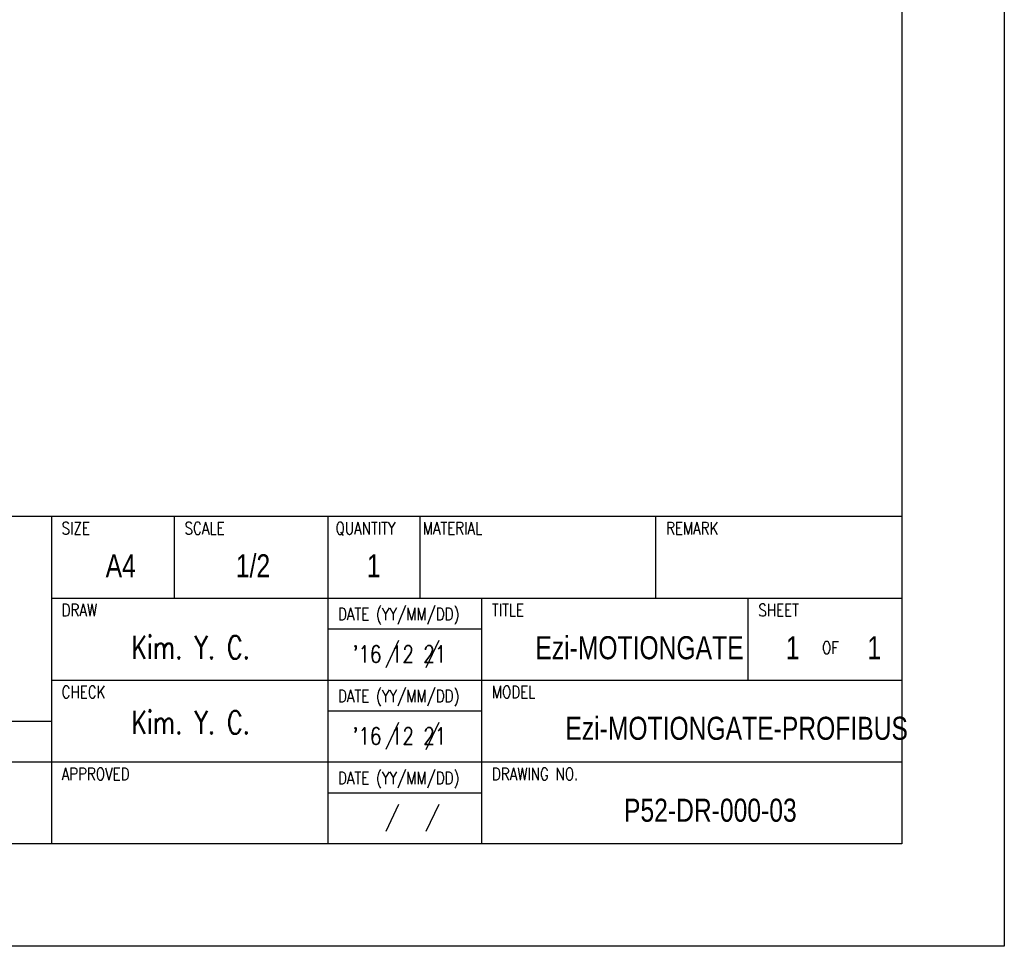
# Model space of a CAD drawing. Header units: millimetres. Extents: x 0 to 594, y 0 to 420.
# Tile 7 of 9: x 402 to 594, y 0 to 181. Entities that reach past the tile are written whole.
import ezdxf

# ---------------------------------------------------------------- set-up
doc = ezdxf.new("R2010")
doc.units = ezdxf.units.MM
doc.layers.add('DIM', color=3, linetype='Continuous')
doc.layers.add('SHEET', color=1, linetype='Continuous')
doc.styles.add('SHB', font='romans.shx', dxfattribs={"width": 0.75, "bigfont": 'whgtxt.shx'})
doc.styles.add('SHEET1', font='ROMANS.SHX', dxfattribs={"width": 0.8, "height": 3})
doc.styles.add('SHEET2', font='txt', dxfattribs={"width": 0.8, "height": 3})

msp = doc.modelspace()

# ---------------------------------------------------------------- linework, layer by layer
at = {"color": 6}
msp.add_lwpolyline([(0, 420), (594, 420), (594, 0), (0, 0)], close=True, dxfattribs=at)
at = {"color": 4}
msp.add_lwpolyline([(20, 400), (574, 400), (574, 20), (20, 20)], close=True, dxfattribs=at)
at = {"layer": 'SHEET', "color": 7}
for p, q in [((318, 84), (574, 84)), ((408, 84), (408, 20)), ((318, 44), (408, 44))]:
    msp.add_line(p, q, dxfattribs=at)
at = {"layer": 'SHEET'}
for p, q in [((432, 68), (432, 84)), ((462, 20), (462, 84)), ((480, 68), (480, 84)), ((526, 68), (526, 84)), ((408, 68), (574, 68)), ((492, 20), (492, 68)), ((544, 52), (544, 68)), ((462, 62), (492, 62)), ((475.7601, 59.723), (473.2579, 54.4078)), ((483.5984, 59.7148), (481.0961, 54.3996)), ((408, 52), (574, 52)), ((462, 46), (492, 46)), ((475.7601, 43.723), (473.2579, 38.4078)), ((483.5984, 43.7148), (481.0961, 38.3996)), ((318, 36), (574, 36)), ((462, 30), (492, 30)), ((475.7601, 27.723), (473.2579, 22.4078)), ((483.5984, 27.7148), (481.0961, 22.3996))]:
    msp.add_line(p, q, dxfattribs=at)

# ---------------------------------------------------------------- texts
at = {"layer": 'DIM', "color": 3, "style": 'SHB', "width": 0.75}
for p in [(423.6103, 56.1279), (423.6103, 41.4726)]:
    msp.add_text('Kim. Y. C.', height=4.5, dxfattribs=at).set_placement(p)
at = {"layer": 'SHEET', "style": 'SHEET1', "width": 0.8}
for s, p in [('SIZE', (409.9793, 80.4604)), ('SCALE', (433.9793, 80.4604)), ('QUANTITY', (463.4591, 80.4604)), ('MATERIAL', (480.4793, 80.4604)), ('REMARK', (527.9793, 80.4604)), ('DRAW', (409.9793, 64.4604)), ('DATE (YY/MM/DD)', (463.9277, 63.6818)), ('TITLE', (493.9793, 64.4604)), ('SHEET', (545.9793, 64.4604)), ('OF', (558.4154, 57.1091)), ('CHECK', (409.9793, 48.4604)), ('DATE (YY/MM/DD)', (463.9277, 47.6818)), ('MODEL', (493.9793, 48.4604)), ('APPROVED', (409.9793, 32.4604)), ('DRAWING NO.', (493.9793, 32.4604)), ('DATE (YY/MM/DD)', (463.9277, 31.6818))]:
    msp.add_text(s, height=2.4, dxfattribs=at).set_placement(p)
at = {"layer": 'SHEET', "color": 7, "style": 'SHEET2', "width": 0.8}
for s, p in [('1/2', (443.9918, 72.0681)), ('A4', (418.5726, 72.0681)), ('1', (469.5531, 72.0681)), ('Ezi-MOTIONGATE', (502.4541, 56.0681)), ('1', (551.3623, 56.0681)), ('1', (567.2783, 56.0681)), ('Ezi-MOTIONGATE-PROFIBUS ', (508.3146, 40.3335)), ('P52-DR-000-03', (519.7587, 24.3335))]:
    msp.add_text(s, height=4.5, dxfattribs=at).set_placement(p)
at = {"layer": 'SHEET', "color": 3, "style": 'SHEET1', "width": 0.8}
for p in [(466.7638, 55.4207), (466.7638, 39.4207)]:
    msp.add_text("'16 12 21", height=3.3, dxfattribs=at).set_placement(p)

doc.saveas('drawing.dxf')
